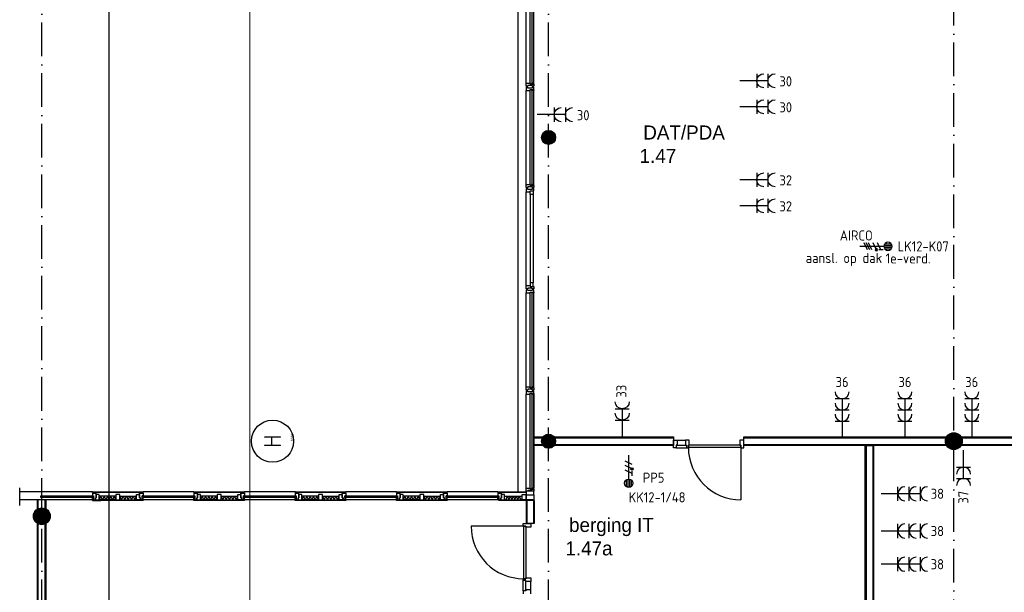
# Model space of a CAD drawing. Header units: millimetres. Extents: x 84333 to 241285, y -2244 to 84291.
# Tile 4 of 74: x 89124 to 106614, y 55089 to 65270. Entities that reach past the tile are written whole.
import ezdxf
from ezdxf.enums import TextEntityAlignment as Align

# ---------------------------------------------------------------- set-up
doc = ezdxf.new("R2010")
doc.units = ezdxf.units.MM
doc.header["$LTSCALE"] = 100
doc.linetypes.add('DASHDOT', pattern=[9, 6, -1.5, 0, -1.5])
doc.layers.get('0').update_dxf_attribs({"linetype": 'CONTINUOUS'})
for name, color, linetype in [('AFDELING', 4, 'CONTINUOUS'), ('AL$7----_STRAMIEN', 1, 'DASHDOT'), ('AL21----_BUITENWAND', 4, 'CONTINUOUS'), ('AL21K---_ISOLATIE', 1, 'CONTINUOUS'), ('AL22----_BINNENWAND', 7, 'CONTINUOUS'), ('AL28----_KONSTRUKTIE', 3, 'CONTINUOUS'), ('AL31----_BUITENKOZ', 7, 'CONTINUOUS'), ('AL32----_BINNENKOZ', 7, 'CONTINUOUS'), ('AL32----_DRAAIRICHTING', 1, 'CONTINUOUS'), ('ALN-----_BLOCKNAAM', 2, 'CONTINUOUS'), ('ALXAA---_GEWBETON', 12, 'CONTINUOUS'), ('ALXOU---_GLAS', 7, 'CONTINUOUS'), ('BOUW', 8, 'CONTINUOUS'), ('EB62203-_ATTRIB', 2, 'CONTINUOUS'), ('EB62209-_ATTRIB', 2, 'CONTINUOUS'), ('EB63103-_ATTRIB', 2, 'CONTINUOUS'), ('EB63104-_ATTRIB', 2, 'CONTINUOUS'), ('EL62203-_KRACHT-WCD230', 3, 'CONTINUOUS'), ('EL62209-_KRACHT-ASP400', 3, 'CONTINUOUS'), ('EL63103-_LICHT-WCD230V', 3, 'CONTINUOUS'), ('EL63104-_LICHT-ASP230V', 3, 'CONTINUOUS'), ('EL6441--_DATACOM', 3, 'CONTINUOUS'), ('LIJN025', 10, 'CONTINUOUS'), ('LIJN050', 90, 'CONTINUOUS'), ('TEKST25', 10, 'CONTINUOUS'), ('TEKST35', 50, 'CONTINUOUS'), ('TEKST50', 90, 'CONTINUOUS')]:
    doc.layers.add(name, color=color, linetype=linetype)
doc.styles.add('1_8', font='ISO', dxfattribs={"height": 1.8})
doc.styles.add('BURO-025', font='BUROFONT.shx', dxfattribs={"height": 250})
doc.styles.add('ISO', font='ISO.shx')
doc.styles.add('NORATT', font='isocp.shx')
doc.styles.add('ROMAND', font='romand')
doc.styles.get("Standard").update_dxf_attribs({"font": 'iso.shx'})
doc.styles.add('TECHNIC', font='technic_.ttf')

# ---------------------------------------------------------------- blocks, each defined once
blk = doc.blocks.new('A0-GE')
at = {"layer": 'LIJN025'}
blk.add_lwpolyline([(1500, 841), (1500, 0), (0, 0), (0, 841)], close=True, dxfattribs=at)
at = {"layer": 'LIJN050', "const_width": 0.2}
blk.add_lwpolyline([(1495, 836), (25, 836), (25, 5), (1495, 5)], close=True, dxfattribs=at)
at = {"layer": 'TEKST25', "style": 'ROMAND', "width": 2.899115}
blk.add_attdef('STATUS', text='', height=2.5, dxfattribs=at).set_placement((1454, 71.5), (1493, 71.5), align=Align.FIT)
at = {"layer": 'TEKST25', "style": 'ISO'}
for tag, p in [('E', (1455.25, 66)), ('NAAM-E', (1466.75, 66)), ('DATUM-E', (1485, 66)), ('D', (1455.25, 61)), ('NAAM-D', (1466.75, 61)), ('DATUM-D', (1485, 61)), ('C', (1455.25, 56)), ('NAAM-C', (1466.75, 56)), ('DATUM-C', (1485, 56)), ('B', (1455.25, 51)), ('NAAM-B', (1466.75, 51)), ('DATUM-B', (1485, 51)), ('A', (1455.25, 46)), ('NAAM-A', (1466.75, 46)), ('DATUM-A', (1485, 46))]:
    blk.add_attdef(tag, text='', height=2.5, dxfattribs=at).set_placement(p, align=Align.CENTER)
for tag, p in [('DATUM', (1332.75, 36.25)), ('SCHAAL', (1368, 36.25)), ('GETEKEND', (1398.25, 36.25)), ('GECONTOL.', (1433, 36.25)), ('FORMAAT', (1463.25, 28.25))]:
    blk.add_attdef(tag, p, '', height=2.5, dxfattribs=at)
at = {"layer": 'TEKST35', "style": 'ISO'}
for tag, p in [('PROJECT', (1334.5, 72.5)), ('PLAATS', (1334.5, 63.5)), ('INSTALLATIE-REGEL1', (1334.5, 52.5)), ('INSTALLATIE-REGEL2', (1334.5, 43.5))]:
    blk.add_attdef(tag, p, '', height=4, dxfattribs=at)
blk.add_attdef('PROJ.NR.', text='', height=4, dxfattribs=at).set_placement((1481, 23), align=Align.CENTER)
at = {"layer": 'TEKST50', "style": 'ISO'}
blk.add_attdef('FILE-NAAM', text='', height=5, dxfattribs=at).set_placement((1473.5, 7.5), align=Align.CENTER)
blk = doc.blocks.new('ES3W2A')
for p, q in [((1.25, 2), (-1.25, 2)), ((0, 2), (0, -3)), ((1.25, 0), (-1.25, 0))]:
    blk.add_line(p, q)
for centre in [(0, 3.25), (0, 1.25)]:
    blk.add_arc(centre, 1.25, 180, 0)
at = {"style": '1_8'}
for tag, flags, p in [('VERMOGEN', 9, (-2.5, 5)), ('GROEP', 8, (0, 5)), ('SCHAK', 8, (2.5, 5)), ('GELIJK', 9, (5, 5)), ('TAL', 8, (2.5, 5)), ('KAST', 9, (7, 5))]:
    blk.add_attdef(tag, text='', height=1.8, rotation=90, dxfattribs=dict(at, flags=flags)).set_placement(p, align=Align.MIDDLE_CENTER)
at = {"style": '1_8', "width": 0.7, "flags": 8}
blk.add_attdef('DOEL', text='', height=1.8, rotation=90, dxfattribs=at).set_placement((-2.5, 5), align=Align.MIDDLE_LEFT)
at = {"style": '1_8', "flags": 9}
blk.add_attdef('M_CODE', text='', height=1.8, dxfattribs=at).set_placement((0, 0), align=Align.MIDDLE_CENTER)
blk = doc.blocks.new('ES2X2')
for p, q in [((-0.45, 1.4), (-0.45, 2.6)), ((-0.15, 1.27), (-0.15, 2.73)), ((0.15, 1.27), (0.15, 2.73)), ((0.45, 1.4), (0.45, 2.6)), ((0, 1.25), (0, -3))]:
    blk.add_line(p, q)
at = {"color": 1}
for p, q in [((-0.72, -0.21), (-0.72, 0.11)), ((-0.64, -0.25), (-0.64, 0.15)), ((-0.6, 1.15), (-0.6, 0.35)), ((-0.6, 0.75), (0.6, 0.15)), ((-0.56, -0.25), (-0.56, 0.15)), ((-0.48, -0.21), (-0.48, 0.11)), ((-0.6, -0.05), (0.6, -0.65)), ((-0.6, -0.85), (0.6, -1.45)), ((-0.6, -1.25), (0.6, -1.85)), ((-0.6, -1.65), (0.6, -2.25))]:
    blk.add_line(p, q, dxfattribs=at)
blk.add_circle((0, 2), 0.75)
blk.add_circle((-0.6, -0.05), 0.2, dxfattribs=at)
at = {"style": '1_8'}
for tag, flags, p in [('VERMOGEN', 9, (-2.5, 4.5)), ('GROEP', 8, (0, 4.5)), ('SCHAK', 8, (2.5, 4.5)), ('KAST', 9, (7, 4.5)), ('DOEL', 8, (-2.5, 1))]:
    blk.add_attdef(tag, text='', height=1.8, rotation=90, dxfattribs=dict(at, flags=flags)).set_placement(p, align=Align.MIDDLE_LEFT)
at = {"style": '1_8', "flags": 8}
blk.add_attdef('TAL', text='', height=1.8, rotation=90, dxfattribs=at).set_placement((2.5, 4.5), align=Align.MIDDLE_CENTER)
at = {"style": '1_8', "flags": 9}
blk.add_attdef('M_CODE', text='', height=1.8, dxfattribs=at).set_placement((0, 0), align=Align.MIDDLE_CENTER)
blk = doc.blocks.new('ES3X2')
for p, q in [((-0.45, 1.4), (-0.45, 2.6)), ((-0.15, 1.27), (-0.15, 2.73)), ((0.15, 1.27), (0.15, 2.73)), ((0.45, 1.4), (0.45, 2.6)), ((0, 1.25), (0, -3))]:
    blk.add_line(p, q)
at = {"color": 210}
for p, q in [((-0.6, 0.65), (-0.6, -0.15)), ((-0.6, 0.25), (0.6, -0.35)), ((-0.72, -0.71), (-0.72, -0.39)), ((-0.64, -0.75), (-0.64, -0.35)), ((-0.6, -0.55), (0.6, -1.15)), ((-0.6, -1.35), (0.6, -1.95)), ((-0.56, -0.75), (-0.56, -0.35)), ((-0.48, -0.71), (-0.48, -0.39))]:
    blk.add_line(p, q, dxfattribs=at)
blk.add_circle((0, 2), 0.75)
blk.add_circle((-0.6, -0.55), 0.2, dxfattribs=at)
at = {"style": '1_8'}
for tag, flags, p in [('VERMOGEN', 9, (-2.5, 4.5)), ('GROEP', 8, (0, 4.5)), ('SCHAK', 8, (2.5, 4.5)), ('KAST', 9, (7, 4.5)), ('DOEL', 8, (-2.5, 1))]:
    blk.add_attdef(tag, text='', height=1.8, rotation=90, dxfattribs=dict(at, flags=flags)).set_placement(p, align=Align.MIDDLE_LEFT)
at = {"style": '1_8', "flags": 8}
blk.add_attdef('TAL', text='', height=1.8, rotation=90, dxfattribs=at).set_placement((2.5, 4.5), align=Align.MIDDLE_CENTER)
at = {"style": '1_8', "flags": 9}
blk.add_attdef('M_CODE', text='', height=1.8, dxfattribs=at).set_placement((0, 0), align=Align.MIDDLE_CENTER)
blk = doc.blocks.new('ES3W3A')
at = {"color": 0}
for p, q in [((1.25, 4), (-1.25, 4)), ((1.25, 4), (-1.25, 4)), ((1.25, 4), (-1.25, 4)), ((1.25, 4), (-1.25, 4)), ((0, 4), (0, -3)), ((0, 4), (0, -3)), ((0, 4), (0, -3)), ((0, 4), (0, -3)), ((1.25, 2), (-1.25, 2)), ((1.25, 2), (-1.25, 2)), ((1.25, 2), (-1.25, 2)), ((1.25, 2), (-1.25, 2)), ((1.25, 0), (-1.25, 0)), ((1.25, 0), (-1.25, 0)), ((1.25, 0), (-1.25, 0)), ((1.25, 0), (-1.25, 0))]:
    blk.add_line(p, q, dxfattribs=at)
for centre in [(0, 5.25), (0, 5.25), (0, 5.25), (0, 5.25), (0, 3.25), (0, 3.25), (0, 3.25), (0, 3.25), (0, 1.25), (0, 1.25), (0, 1.25), (0, 1.25)]:
    blk.add_arc(centre, 1.25, 180, 0, dxfattribs=at)
for tag, style, flags, p in [('VERMOGEN', 'NORATT', 9, (-2.5, 6.5)), ('VERMOGEN', '1_8', 9, (-2.5, 6.5)), ('VERMOGEN', 'NORATT', 9, (-2.5, 6.5)), ('GROEP', 'NORATT', 8, (0, 7)), ('GROEP', '1_8', 8, (0, 7)), ('GROEP', 'NORATT', 8, (0, 7)), ('KAST', 'NORATT', 9, (2.5, 6.5)), ('KAST', '1_8', 9, (2.5, 6.5)), ('KAST', 'NORATT', 9, (2.5, 6.5))]:
    blk.add_attdef(tag, text='', height=1.8, rotation=90, dxfattribs=dict(at, style=style, flags=flags)).set_placement(p, align=Align.MIDDLE)
at = {"style": 'NORATT', "flags": 9}
blk.add_attdef('GELIJK', text='', height=1.8, rotation=90, dxfattribs=at).set_placement((5, 7), align=Align.MIDDLE_CENTER)
blk.add_attdef('GELIJK', text='', height=1.8, rotation=90, dxfattribs=at).set_placement((5, 7), align=Align.MIDDLE_CENTER)
at = {"color": 0, "width": 0.7, "flags": 8}
for tag, style, p in [('SCHAK', 'NORATT', (2.5, 6.625)), ('SCHAK', '1_8', (2.5, 6.625)), ('SCHAK', 'NORATT', (2.5, 6.625)), ('TAL', 'NORATT', (1.5, -1.5)), ('TAL', '1_8', (1.5, -1.5)), ('TAL', 'NORATT', (1.5, -1.5))]:
    blk.add_attdef(tag, text='', height=1.8, rotation=90, dxfattribs=dict(at, style=style)).set_placement(p, align=Align.MIDDLE)
for style in ['NORATT', '1_8', 'NORATT']:
    blk.add_attdef('DOEL', text='', height=1.8, rotation=90, dxfattribs=dict(at, style=style)).set_placement((-2.75, -2.25), align=Align.MIDDLE_LEFT)
at = {"style": 'NORATT', "flags": 9}
blk.add_attdef('M_CODE', text='', height=1.8, dxfattribs=at).set_placement((0, 0), align=Align.MIDDLE_CENTER)
blk.add_attdef('M_CODE', text='', height=1.8, dxfattribs=at).set_placement((0, 0), align=Align.MIDDLE_CENTER)
blk = doc.blocks.new('1010')
at = {"layer": 'AL$7----_STRAMIEN', "color": 7, "linetype": 'Continuous'}
blk.add_circle((0, 750), 750, dxfattribs=at)
at = {"layer": 'AL$7----_STRAMIEN', "color": 3, "linetype": 'Continuous'}
blk.add_attdef('STR-NAAM', text='', height=600, rotation=360, dxfattribs=at).set_placement((0, 750), align=Align.MIDDLE)
at = {"layer": 'ALN-----_BLOCKNAAM', "linetype": 'Continuous'}
blk.add_text('1010', height=100, dxfattribs=at).set_placement((0, 0))
blk = doc.blocks.new('A$C13e6995e')
at = {"layer": 'AL$7----_STRAMIEN', "color": 1}
for p, q in [((5185, 41660), (5185, 79257)), ((14185, 41660), (14185, 79257)), ((21385, 50307), (21385, 79228)), ((5185, 41660), (5185, 78944))]:
    blk.add_line(p, q, dxfattribs=at)
at = {"layer": 'AL21----_BUITENWAND', "color": 8}
blk.add_line((13645, 59121), (13645, 77960), dxfattribs=at)
at = {"layer": 'AL21K---_ISOLATIE', "color": 8, "linetype": 'Continuous'}
for p, q in [((6232, 59040), (6202, 58980)), ((6501, 59040), (6202, 59040)), ((6501, 58980), (6202, 58980)), ((6262, 58980), (6232, 59040)), ((6292, 59040), (6262, 58980)), ((6322, 58980), (6292, 59040)), ((6352, 59040), (6322, 58980)), ((6381, 58980), (6352, 59040)), ((6411, 59040), (6381, 58980)), ((6441, 58980), (6411, 59040)), ((6471, 59040), (6441, 58980)), ((6501, 58980), (6471, 59040)), ((6568, 59040), (6868, 59040)), ((6568, 59040), (6598, 58980)), ((6568, 58980), (6868, 58980)), ((6598, 58980), (6628, 59040)), ((6628, 59040), (6658, 58980)), ((6658, 58980), (6688, 59040)), ((6688, 59040), (6718, 58980)), ((6718, 58980), (6748, 59040)), ((6748, 59040), (6778, 58980)), ((6778, 58980), (6808, 59040)), ((6808, 59040), (6838, 58980)), ((6838, 58980), (6868, 59040)), ((8032, 59040), (8002, 58980)), ((8301, 59040), (8002, 59040)), ((8301, 58980), (8002, 58980)), ((8062, 58980), (8032, 59040)), ((8092, 59040), (8062, 58980)), ((8122, 58980), (8092, 59040)), ((8152, 59040), (8122, 58980)), ((8181, 58980), (8152, 59040)), ((8211, 59040), (8181, 58980)), ((8241, 58980), (8211, 59040)), ((8271, 59040), (8241, 58980)), ((8301, 58980), (8271, 59040)), ((8368, 59040), (8398, 58980)), ((8368, 59040), (8668, 59040)), ((8368, 58980), (8668, 58980)), ((8398, 58980), (8428, 59040)), ((8428, 59040), (8458, 58980)), ((8458, 58980), (8488, 59040)), ((8488, 59040), (8518, 58980)), ((8518, 58980), (8548, 59040)), ((8548, 59040), (8578, 58980)), ((8578, 58980), (8608, 59040)), ((8608, 59040), (8638, 58980)), ((8638, 58980), (8668, 59040)), ((9832, 59040), (9802, 58980)), ((10101, 59040), (9802, 59040)), ((10101, 58980), (9802, 58980)), ((9862, 58980), (9832, 59040)), ((9892, 59040), (9862, 58980)), ((9922, 58980), (9892, 59040)), ((9952, 59040), (9922, 58980)), ((9981, 58980), (9952, 59040)), ((10011, 59040), (9981, 58980)), ((10041, 58980), (10011, 59040)), ((10071, 59040), (10041, 58980)), ((10101, 58980), (10071, 59040)), ((10168, 59040), (10198, 58980)), ((10168, 59040), (10468, 59040)), ((10168, 58980), (10468, 58980)), ((10198, 58980), (10228, 59040)), ((10228, 59040), (10258, 58980)), ((10258, 58980), (10288, 59040)), ((10288, 59040), (10318, 58980)), ((10318, 58980), (10348, 59040)), ((10348, 59040), (10378, 58980)), ((10378, 58980), (10408, 59040)), ((10408, 59040), (10438, 58980)), ((10438, 58980), (10468, 59040)), ((11632, 59040), (11602, 58980)), ((11901, 59040), (11602, 59040)), ((11901, 58980), (11602, 58980)), ((11662, 58980), (11632, 59040)), ((11692, 59040), (11662, 58980)), ((11722, 58980), (11692, 59040)), ((11752, 59040), (11722, 58980)), ((11781, 58980), (11752, 59040)), ((11811, 59040), (11781, 58980)), ((11841, 58980), (11811, 59040)), ((11871, 59040), (11841, 58980)), ((11901, 58980), (11871, 59040)), ((11968, 59040), (11998, 58980)), ((11968, 59040), (12268, 59040)), ((11968, 58980), (12268, 58980)), ((11998, 58980), (12028, 59040)), ((12028, 59040), (12058, 58980)), ((12058, 58980), (12088, 59040)), ((12088, 59040), (12118, 58980)), ((12118, 58980), (12148, 59040)), ((12148, 59040), (12178, 58980)), ((12178, 58980), (12208, 59040)), ((12208, 59040), (12238, 58980)), ((12238, 58980), (12268, 59040)), ((13402, 59040), (13719, 59040)), ((13402, 58980), (13719, 58980)), ((13454, 59040), (13428, 58980)), ((13428, 58980), (13455, 59040)), ((13455, 59040), (13481, 58980)), ((13481, 58980), (13507, 59040)), ((13507, 59040), (13534, 58980)), ((13534, 58980), (13560, 59040)), ((13560, 59040), (13587, 58980)), ((13587, 58980), (13613, 59040)), ((13613, 59040), (13640, 58980)), ((13640, 58980), (13666, 59040)), ((13666, 59040), (13692, 58980)), ((13692, 58980), (13666, 59040))]:
    blk.add_line(p, q, dxfattribs=at)
at = {"layer": 'AL22----_BINNENWAND', "color": 8}
for p, q in [((13925, 60095), (16402, 60095)), ((13925, 59945), (13925, 60095)), ((16402, 60095), (16402, 59945)), ((17653, 60095), (28510, 60095)), ((17653, 59945), (17653, 60095)), ((16402, 59945), (13925, 59945)), ((28510, 59945), (17653, 59945)), ((19810, 47945), (19810, 59945)), ((19810, 59945), (19960, 59945)), ((19960, 59945), (19960, 48095)), ((5107, 48090), (5107, 58967)), ((5257, 58967), (5257, 48090)), ((6085, 58967), (6235, 58967)), ((13785, 58967), (13785, 58560)), ((13935, 58967), (13785, 58967)), ((13935, 58560), (13935, 58967)), ((13785, 58560), (13935, 58560))]:
    blk.add_line(p, q, dxfattribs=at)
at = {"layer": 'AL22----_BINNENWAND', "color": 8, "linetype": 'Continuous'}
for p, q in [((13925, 60080), (16402, 60080)), ((17653, 60080), (28510, 60080)), ((13925, 59960), (16402, 59960)), ((17653, 59960), (28510, 59960)), ((19825, 59945), (19825, 47960)), ((19945, 59945), (19945, 48080)), ((5122, 48090), (5122, 58967)), ((5242, 48090), (5242, 58967)), ((13800, 58967), (13800, 58560)), ((13920, 58967), (13920, 58560))]:
    blk.add_line(p, q, dxfattribs=at)
at = {"layer": 'AL28----_KONSTRUKTIE', "color": 8}
for centre, radius in [((14185, 65420), 125), ((21385, 60020), 150), ((14185, 60020), 125), ((5185, 58685), 150)]:
    blk.add_circle(centre, radius, dxfattribs=at)
at = {"layer": 'AL31----_BUITENKOZ', "color": 8}
for p, q in [((13786, 66385), (13786, 68055)), ((13925, 66385), (13925, 68055)), ((13786, 64585), (13786, 66255)), ((13925, 64585), (13925, 66255)), ((13786, 62785), (13786, 64455)), ((13858, 64405), (13858, 62835)), ((13912, 64405), (13912, 62835)), ((13786, 60985), (13786, 62655)), ((13925, 60985), (13925, 62655)), ((13786, 59186), (13786, 60856)), ((13925, 59186), (13925, 60856)), ((13925, 60855), (13925, 59186)), ((4791, 58875), (4791, 59188)), ((6085, 59121), (4798, 59121)), ((6085, 59121), (6985, 59121)), ((6085, 59109), (6085, 59121)), ((6985, 59121), (6985, 59109)), ((7885, 59121), (6985, 59121)), ((7885, 59109), (7885, 59121)), ((7885, 59121), (8785, 59121)), ((9688, 59121), (8785, 59121)), ((8785, 59121), (8785, 59109)), ((9685, 59109), (9685, 59121)), ((9685, 59121), (10585, 59121)), ((11485, 59121), (10585, 59121)), ((10585, 59121), (10585, 59109)), ((11485, 59109), (11485, 59121)), ((11485, 59121), (12385, 59121)), ((12385, 59121), (12385, 59109)), ((13285, 59121), (12385, 59121)), ((13285, 59109), (13285, 59121)), ((13285, 59121), (13786, 59121)), ((13786, 59130), (13786, 59065)), ((13925, 59130), (13786, 59130)), ((13786, 59121), (13786, 59109)), ((13925, 59065), (13925, 59130)), ((6085, 58980), (4795, 58980)), ((6985, 59109), (6085, 59109)), ((6152, 59094), (6085, 59094)), ((6085, 59094), (6085, 59049)), ((6085, 59049), (6102, 59049)), ((6085, 58980), (6085, 59019)), ((6085, 59019), (6102, 59019)), ((6085, 58980), (6985, 58980)), ((6085, 58965), (6085, 58980)), ((6102, 58980), (6085, 58980)), ((6985, 58965), (6085, 58965)), ((6138, 59109), (6095, 59109)), ((6095, 59109), (6095, 59094)), ((6095, 59094), (6138, 59094)), ((6102, 59049), (6102, 58980)), ((6102, 59019), (6102, 58980)), ((6102, 58980), (6135, 58980)), ((6152, 59015), (6135, 59015)), ((6135, 59015), (6135, 58980)), ((6135, 58980), (6135, 59015)), ((6135, 59015), (6152, 59015)), ((6135, 58980), (6202, 58980)), ((6138, 59094), (6138, 59109)), ((6152, 59015), (6152, 59094)), ((6202, 59070), (6152, 59070)), ((6152, 59070), (6152, 59015)), ((6202, 58980), (6202, 59070)), ((6568, 59070), (6501, 59070)), ((6501, 59070), (6501, 58980)), ((6501, 58980), (6568, 58980)), ((6568, 58980), (6568, 59070)), ((6868, 58980), (6868, 59070)), ((6868, 59070), (6918, 59070)), ((6935, 58980), (6868, 58980)), ((6918, 59015), (6918, 59094)), ((6918, 59094), (6985, 59094)), ((6918, 59070), (6918, 59015)), ((6918, 59015), (6935, 59015)), ((6935, 59015), (6918, 59015)), ((6932, 59094), (6932, 59109)), ((6932, 59109), (6975, 59109)), ((6975, 59094), (6932, 59094)), ((6935, 59015), (6935, 58980)), ((6935, 58980), (6935, 59015)), ((6968, 58980), (6935, 58980)), ((6985, 59049), (6968, 59049)), ((6968, 59049), (6968, 58980)), ((6968, 59019), (6968, 58980)), ((6985, 59019), (6968, 59019)), ((6968, 58980), (6985, 58980)), ((6975, 59109), (6975, 59094)), ((6985, 59094), (6985, 59049)), ((6985, 58980), (6985, 59019)), ((6985, 58980), (6985, 58965)), ((7885, 58980), (6985, 58980)), ((8785, 59109), (7885, 59109)), ((7952, 59094), (7885, 59094)), ((7885, 59094), (7885, 59049)), ((7885, 59049), (7902, 59049)), ((7885, 58980), (7885, 59019)), ((7885, 59019), (7902, 59019)), ((7885, 58965), (7885, 58980)), ((7885, 58980), (8785, 58980)), ((7902, 58980), (7885, 58980)), ((8785, 58965), (7885, 58965)), ((7938, 59109), (7895, 59109)), ((7895, 59109), (7895, 59094)), ((7895, 59094), (7938, 59094)), ((7902, 59049), (7902, 58980)), ((7902, 59019), (7902, 58980)), ((7902, 58980), (7935, 58980)), ((7952, 59015), (7935, 59015)), ((7935, 59015), (7935, 58980)), ((7935, 58980), (7935, 59015)), ((7935, 59015), (7952, 59015)), ((7935, 58980), (8002, 58980)), ((7938, 59094), (7938, 59109)), ((7952, 59015), (7952, 59094)), ((8002, 59070), (7952, 59070)), ((7952, 59070), (7952, 59015)), ((8002, 58980), (8002, 59070)), ((8368, 59070), (8301, 59070)), ((8301, 59070), (8301, 58980)), ((8301, 58980), (8368, 58980)), ((8368, 58980), (8368, 59070)), ((8668, 58980), (8668, 59070)), ((8668, 59070), (8718, 59070)), ((8735, 58980), (8668, 58980)), ((8718, 59015), (8718, 59094)), ((8718, 59094), (8785, 59094)), ((8718, 59070), (8718, 59015)), ((8718, 59015), (8735, 59015)), ((8735, 59015), (8718, 59015)), ((8732, 59094), (8732, 59109)), ((8732, 59109), (8775, 59109)), ((8775, 59094), (8732, 59094)), ((8735, 59015), (8735, 58980)), ((8735, 58980), (8735, 59015)), ((8768, 58980), (8735, 58980)), ((8785, 59049), (8768, 59049)), ((8768, 59049), (8768, 58980)), ((8768, 59019), (8768, 58980)), ((8785, 59019), (8768, 59019)), ((8768, 58980), (8785, 58980)), ((8775, 59109), (8775, 59094)), ((8785, 59094), (8785, 59049)), ((8785, 58980), (8785, 59019)), ((9690, 58980), (8785, 58980)), ((8785, 58980), (8785, 58965)), ((10585, 59109), (9685, 59109)), ((9752, 59094), (9685, 59094)), ((9685, 59094), (9685, 59049)), ((9685, 59049), (9702, 59049)), ((9685, 58980), (9685, 59019)), ((9685, 59019), (9702, 59019)), ((9702, 58980), (9685, 58980)), ((9685, 58965), (9685, 58980)), ((9685, 58980), (10585, 58980)), ((10585, 58965), (9685, 58965)), ((9738, 59109), (9695, 59109)), ((9695, 59109), (9695, 59094)), ((9695, 59094), (9738, 59094)), ((9702, 59049), (9702, 58980)), ((9702, 59019), (9702, 58980)), ((9702, 58980), (9735, 58980)), ((9735, 58980), (9735, 59015)), ((9735, 59015), (9752, 59015)), ((9752, 59015), (9735, 59015)), ((9735, 59015), (9735, 58980)), ((9735, 58980), (9802, 58980)), ((9738, 59094), (9738, 59109)), ((9752, 59015), (9752, 59094)), ((9802, 59070), (9752, 59070)), ((9752, 59070), (9752, 59015)), ((9802, 58980), (9802, 59070)), ((10168, 59070), (10101, 59070)), ((10101, 59070), (10101, 58980)), ((10101, 58980), (10168, 58980)), ((10168, 58980), (10168, 59070)), ((10468, 58980), (10468, 59070)), ((10468, 59070), (10518, 59070)), ((10535, 58980), (10468, 58980)), ((10518, 59015), (10518, 59094)), ((10518, 59094), (10585, 59094)), ((10518, 59070), (10518, 59015)), ((10535, 59015), (10518, 59015)), ((10518, 59015), (10535, 59015)), ((10532, 59094), (10532, 59109)), ((10532, 59109), (10575, 59109)), ((10575, 59094), (10532, 59094)), ((10535, 58980), (10535, 59015)), ((10535, 59015), (10535, 58980)), ((10568, 58980), (10535, 58980)), ((10585, 59049), (10568, 59049)), ((10568, 59049), (10568, 58980)), ((10568, 59019), (10568, 58980)), ((10585, 59019), (10568, 59019)), ((10568, 58980), (10585, 58980)), ((10575, 59109), (10575, 59094)), ((10585, 59094), (10585, 59049)), ((10585, 58980), (10585, 59019)), ((11485, 58980), (10585, 58980)), ((10585, 58980), (10585, 58965)), ((12385, 59109), (11485, 59109)), ((11552, 59094), (11485, 59094)), ((11485, 59094), (11485, 59049)), ((11485, 59049), (11502, 59049)), ((11485, 58980), (11485, 59019)), ((11485, 59019), (11502, 59019)), ((11485, 58965), (11485, 58980)), ((11485, 58980), (12385, 58980)), ((11502, 58980), (11485, 58980)), ((12385, 58965), (11485, 58965)), ((11538, 59109), (11495, 59109)), ((11495, 59109), (11495, 59094)), ((11495, 59094), (11538, 59094)), ((11502, 59049), (11502, 58980)), ((11502, 59019), (11502, 58980)), ((11502, 58980), (11535, 58980)), ((11535, 58980), (11535, 59015)), ((11535, 59015), (11552, 59015)), ((11552, 59015), (11535, 59015)), ((11535, 59015), (11535, 58980)), ((11535, 58980), (11602, 58980)), ((11538, 59094), (11538, 59109)), ((11552, 59015), (11552, 59094)), ((11602, 59070), (11552, 59070)), ((11552, 59070), (11552, 59015)), ((11602, 58980), (11602, 59070)), ((11968, 59070), (11901, 59070)), ((11901, 59070), (11901, 58980)), ((11901, 58980), (11968, 58980)), ((11968, 58980), (11968, 59070)), ((12268, 58980), (12268, 59070)), ((12268, 59070), (12318, 59070)), ((12335, 58980), (12268, 58980)), ((12318, 59015), (12318, 59094)), ((12318, 59094), (12385, 59094)), ((12318, 59070), (12318, 59015)), ((12335, 59015), (12318, 59015)), ((12318, 59015), (12335, 59015)), ((12332, 59094), (12332, 59109)), ((12332, 59109), (12375, 59109)), ((12375, 59094), (12332, 59094)), ((12335, 58980), (12335, 59015)), ((12335, 59015), (12335, 58980)), ((12368, 58980), (12335, 58980)), ((12385, 59049), (12368, 59049)), ((12368, 59049), (12368, 58980)), ((12368, 59019), (12368, 58980)), ((12385, 59019), (12368, 59019)), ((12368, 58980), (12385, 58980)), ((12375, 59109), (12375, 59094)), ((12385, 59094), (12385, 59049)), ((12385, 58980), (12385, 59019)), ((12385, 58980), (12385, 58965)), ((13285, 58980), (12385, 58980)), ((13786, 59109), (13285, 59109)), ((13352, 59094), (13285, 59094)), ((13285, 59094), (13285, 59049)), ((13285, 59049), (13302, 59049)), ((13285, 58980), (13285, 59019)), ((13285, 59019), (13302, 59019)), ((13302, 58980), (13285, 58980)), ((13338, 59109), (13295, 59109)), ((13295, 59109), (13295, 59094)), ((13295, 59094), (13338, 59094)), ((13302, 59049), (13302, 58980)), ((13302, 59019), (13302, 58980)), ((13302, 58965), (13302, 58980)), ((13302, 58980), (13775, 58980)), ((13302, 58980), (13335, 58980)), ((13775, 58965), (13302, 58965)), ((13352, 59015), (13335, 59015)), ((13335, 59015), (13335, 58980)), ((13335, 58980), (13335, 59015)), ((13335, 59015), (13352, 59015)), ((13335, 58980), (13402, 58980)), ((13338, 59094), (13338, 59109)), ((13352, 59015), (13352, 59094)), ((13402, 59070), (13352, 59070)), ((13352, 59070), (13352, 59015)), ((13402, 58980), (13402, 59070)), ((13719, 58980), (13719, 59070)), ((13719, 59070), (13786, 59070)), ((13786, 58980), (13719, 58980)), ((13775, 58980), (13775, 58965)), ((13786, 59070), (13786, 58980)), ((13786, 59065), (13925, 59065)), ((13786, 58980), (13786, 59065)), ((13786, 59065), (13925, 59065)), ((13925, 58980), (13786, 58980)), ((13925, 59065), (13925, 58980)), ((13925, 59056), (13925, 59001))]:
    blk.add_line(p, q, dxfattribs=at)
at = {"layer": 'AL31----_BUITENKOZ', "color": 8, "linetype": 'Continuous'}
for p, q in [((13786, 66348), (13786, 66385)), ((13786, 66385), (13793, 66385)), ((13786, 66329), (13786, 66348)), ((13792, 66329), (13786, 66329)), ((13792, 66311), (13786, 66311)), ((13786, 66311), (13786, 66292)), ((13786, 66292), (13786, 66255)), ((13805, 66329), (13792, 66329)), ((13806, 66311), (13792, 66311)), ((13793, 66385), (13797, 66385)), ((13797, 66385), (13805, 66385)), ((13805, 66385), (13858, 66385)), ((13815, 66329), (13805, 66329)), ((13805, 66329), (13805, 66329)), ((13815, 66311), (13806, 66311)), ((13806, 66311), (13806, 66311)), ((13895, 66343), (13815, 66343)), ((13815, 66343), (13815, 66329)), ((13815, 66297), (13815, 66311)), ((13895, 66297), (13815, 66297)), ((13858, 66385), (13858, 66368)), ((13858, 66368), (13925, 66368)), ((13925, 66385), (13888, 66385)), ((13888, 66385), (13888, 66368)), ((13888, 66368), (13920, 66368)), ((13895, 66329), (13895, 66343)), ((13905, 66329), (13895, 66329)), ((13905, 66311), (13895, 66311)), ((13895, 66311), (13895, 66297)), ((13919, 66329), (13905, 66329)), ((13905, 66329), (13905, 66329)), ((13919, 66311), (13905, 66311)), ((13905, 66311), (13905, 66311)), ((13925, 66329), (13919, 66329)), ((13925, 66311), (13919, 66311)), ((13920, 66368), (13920, 66373)), ((13920, 66373), (13925, 66373)), ((13925, 66373), (13925, 66385)), ((13925, 66368), (13925, 66329)), ((13925, 66272), (13925, 66311)), ((13786, 66255), (13793, 66255)), ((13793, 66255), (13797, 66255)), ((13797, 66255), (13805, 66255)), ((13805, 66255), (13858, 66255)), ((13858, 66255), (13858, 66272)), ((13858, 66272), (13925, 66272)), ((13888, 66272), (13920, 66272)), ((13888, 66255), (13888, 66272)), ((13925, 66255), (13888, 66255)), ((13920, 66272), (13920, 66267)), ((13920, 66267), (13925, 66267)), ((13925, 66267), (13925, 66255)), ((13786, 64548), (13786, 64585)), ((13786, 64585), (13793, 64585)), ((13786, 64529), (13786, 64548)), ((13793, 64585), (13797, 64585)), ((13797, 64585), (13805, 64585)), ((13805, 64585), (13858, 64585)), ((13895, 64543), (13815, 64543)), ((13815, 64543), (13815, 64529)), ((13858, 64585), (13858, 64568)), ((13858, 64568), (13925, 64568)), ((13925, 64585), (13888, 64585)), ((13888, 64585), (13888, 64568)), ((13888, 64568), (13920, 64568)), ((13895, 64529), (13895, 64543)), ((13920, 64568), (13920, 64573)), ((13920, 64573), (13925, 64573)), ((13925, 64573), (13925, 64585)), ((13925, 64568), (13925, 64529)), ((13792, 64529), (13786, 64529)), ((13792, 64511), (13786, 64511)), ((13786, 64511), (13786, 64492)), ((13786, 64492), (13786, 64455)), ((13786, 64455), (13793, 64455)), ((13805, 64529), (13792, 64529)), ((13806, 64511), (13792, 64511)), ((13793, 64455), (13797, 64455)), ((13797, 64455), (13805, 64455)), ((13815, 64529), (13805, 64529)), ((13805, 64529), (13805, 64529)), ((13805, 64455), (13858, 64455)), ((13815, 64511), (13806, 64511)), ((13806, 64511), (13806, 64511)), ((13815, 64497), (13815, 64511)), ((13895, 64497), (13815, 64497)), ((13858, 64455), (13858, 64472)), ((13858, 64472), (13925, 64472)), ((13858, 64472), (13912, 64472)), ((13858, 64405), (13858, 64472)), ((13912, 64405), (13858, 64405)), ((13905, 64529), (13895, 64529)), ((13905, 64511), (13895, 64511)), ((13895, 64511), (13895, 64497)), ((13919, 64529), (13905, 64529)), ((13905, 64529), (13905, 64529)), ((13919, 64511), (13905, 64511)), ((13905, 64511), (13905, 64511)), ((13912, 64472), (13912, 64405)), ((13925, 64529), (13919, 64529)), ((13925, 64511), (13919, 64511)), ((13925, 64472), (13925, 64511)), ((13912, 62835), (13858, 62835)), ((13858, 62835), (13858, 62768)), ((13912, 62768), (13912, 62835)), ((13786, 62748), (13786, 62785)), ((13786, 62785), (13793, 62785)), ((13786, 62729), (13786, 62748)), ((13792, 62729), (13786, 62729)), ((13792, 62711), (13786, 62711)), ((13786, 62711), (13786, 62692)), ((13786, 62692), (13786, 62655)), ((13786, 62655), (13793, 62655)), ((13805, 62729), (13792, 62729)), ((13806, 62711), (13792, 62711)), ((13793, 62785), (13797, 62785)), ((13793, 62655), (13797, 62655)), ((13797, 62785), (13805, 62785)), ((13797, 62655), (13805, 62655)), ((13805, 62785), (13858, 62785)), ((13815, 62729), (13805, 62729)), ((13805, 62729), (13805, 62729)), ((13805, 62655), (13858, 62655)), ((13815, 62711), (13806, 62711)), ((13806, 62711), (13806, 62711)), ((13895, 62743), (13815, 62743)), ((13815, 62743), (13815, 62729)), ((13815, 62697), (13815, 62711)), ((13895, 62697), (13815, 62697)), ((13858, 62785), (13858, 62768)), ((13858, 62768), (13925, 62768)), ((13858, 62768), (13912, 62768)), ((13858, 62655), (13858, 62672)), ((13858, 62672), (13925, 62672)), ((13888, 62672), (13920, 62672)), ((13888, 62655), (13888, 62672)), ((13925, 62655), (13888, 62655)), ((13895, 62729), (13895, 62743)), ((13905, 62729), (13895, 62729)), ((13905, 62711), (13895, 62711)), ((13895, 62711), (13895, 62697)), ((13919, 62729), (13905, 62729)), ((13905, 62729), (13905, 62729)), ((13919, 62711), (13905, 62711)), ((13905, 62711), (13905, 62711)), ((13925, 62729), (13919, 62729)), ((13925, 62711), (13919, 62711)), ((13920, 62672), (13920, 62667)), ((13920, 62667), (13925, 62667)), ((13925, 62768), (13925, 62729)), ((13925, 62672), (13925, 62711)), ((13925, 62667), (13925, 62655)), ((13786, 60948), (13786, 60985)), ((13786, 60985), (13793, 60985)), ((13786, 60929), (13786, 60948)), ((13792, 60929), (13786, 60929)), ((13792, 60912), (13786, 60912)), ((13786, 60912), (13786, 60893)), ((13786, 60893), (13786, 60856)), ((13805, 60929), (13792, 60929)), ((13806, 60912), (13792, 60912)), ((13793, 60985), (13797, 60985)), ((13797, 60985), (13805, 60985)), ((13805, 60985), (13858, 60985)), ((13815, 60929), (13805, 60929)), ((13805, 60929), (13805, 60929)), ((13815, 60912), (13806, 60912)), ((13806, 60912), (13806, 60912)), ((13895, 60943), (13815, 60943)), ((13815, 60943), (13815, 60929)), ((13815, 60898), (13815, 60912)), ((13895, 60898), (13815, 60898)), ((13858, 60985), (13858, 60968)), ((13858, 60968), (13925, 60968)), ((13858, 60856), (13858, 60873)), ((13858, 60873), (13925, 60873)), ((13925, 60985), (13888, 60985)), ((13888, 60985), (13888, 60968)), ((13888, 60968), (13920, 60968)), ((13888, 60873), (13920, 60873)), ((13888, 60856), (13888, 60873)), ((13895, 60929), (13895, 60943)), ((13905, 60929), (13895, 60929)), ((13905, 60912), (13895, 60912)), ((13895, 60912), (13895, 60898)), ((13919, 60929), (13905, 60929)), ((13905, 60929), (13905, 60929)), ((13919, 60912), (13905, 60912)), ((13905, 60912), (13905, 60912)), ((13925, 60929), (13919, 60929)), ((13925, 60912), (13919, 60912)), ((13920, 60968), (13920, 60973)), ((13920, 60973), (13925, 60973)), ((13920, 60873), (13920, 60868)), ((13920, 60868), (13925, 60868)), ((13925, 60973), (13925, 60985)), ((13925, 60968), (13925, 60929)), ((13925, 60873), (13925, 60912)), ((13925, 60868), (13925, 60856)), ((13786, 60856), (13793, 60856)), ((13793, 60856), (13797, 60856)), ((13797, 60856), (13805, 60856)), ((13805, 60856), (13858, 60856)), ((13925, 60856), (13888, 60856)), ((13786, 59149), (13786, 59186)), ((13786, 59186), (13793, 59186)), ((13786, 59130), (13786, 59149)), ((13792, 59130), (13786, 59130)), ((13805, 59130), (13792, 59130)), ((13793, 59186), (13797, 59186)), ((13797, 59186), (13805, 59186)), ((13805, 59186), (13858, 59186)), ((13815, 59130), (13805, 59130)), ((13805, 59130), (13805, 59130)), ((13895, 59144), (13815, 59144)), ((13815, 59144), (13815, 59130)), ((13858, 59186), (13858, 59169)), ((13858, 59169), (13925, 59169)), ((13925, 59186), (13888, 59186)), ((13888, 59186), (13888, 59169)), ((13888, 59169), (13920, 59169)), ((13895, 59130), (13895, 59144)), ((13905, 59130), (13895, 59130)), ((13919, 59130), (13905, 59130)), ((13905, 59130), (13905, 59130)), ((13925, 59130), (13919, 59130)), ((13920, 59169), (13920, 59174)), ((13920, 59174), (13925, 59174)), ((13925, 59174), (13925, 59186)), ((13925, 59169), (13925, 59130))]:
    blk.add_line(p, q, dxfattribs=at)
at = {"layer": 'AL32----_BINNENKOZ', "color": 8}
for p, q in [((16402, 59900), (16402, 60039)), ((16402, 60039), (16469, 60039)), ((16469, 60039), (16619, 60039)), ((16469, 60039), (16469, 59951)), ((16686, 60039), (16619, 60039)), ((16619, 60039), (16619, 59951)), ((16686, 59951), (16686, 60039)), ((17653, 60039), (17586, 60039)), ((17586, 60039), (17586, 59951)), ((17653, 59900), (17653, 60039)), ((16452, 59900), (16402, 59900)), ((16469, 59951), (16452, 59951)), ((16452, 59951), (16452, 59900)), ((16452, 59900), (16636, 59900)), ((16469, 59951), (16619, 59951)), ((16619, 59951), (16636, 59951)), ((16636, 59951), (16636, 59900)), ((16636, 59900), (16669, 59900)), ((16636, 59900), (16669, 59900)), ((16669, 59951), (16669, 59911)), ((17603, 59951), (16669, 59951)), ((16669, 59900), (16669, 59951)), ((16669, 59951), (16686, 59951)), ((16669, 59911), (17603, 59911)), ((17586, 59951), (17603, 59951)), ((17603, 59911), (17603, 59951)), ((17603, 59951), (17603, 59900)), ((17603, 59900), (17653, 59900)), ((13733, 58509), (13733, 58559)), ((13733, 58559), (13872, 58559)), ((13784, 58509), (13733, 58509)), ((13744, 57575), (13744, 58509)), ((13744, 58509), (13784, 58509)), ((13784, 58492), (13784, 58509)), ((13784, 58509), (13784, 57575)), ((13872, 58492), (13784, 58492)), ((13872, 58559), (13872, 58492)), ((13733, 57542), (13733, 57575)), ((13733, 57575), (13784, 57575)), ((13733, 57542), (13733, 57575)), ((13784, 57575), (13744, 57575)), ((13784, 57575), (13784, 57592)), ((13784, 57592), (13872, 57592)), ((13872, 57592), (13872, 57525)), ((13733, 57358), (13733, 57542)), ((13784, 57542), (13733, 57542)), ((13784, 57525), (13784, 57542)), ((13784, 57375), (13784, 57525)), ((13872, 57525), (13784, 57525)), ((13784, 57375), (13784, 57358)), ((13872, 57375), (13784, 57375)), ((13872, 57375), (13872, 57525)), ((13872, 57308), (13872, 57375)), ((13784, 57358), (13733, 57358)), ((13733, 57358), (13733, 57308))]:
    blk.add_line(p, q, dxfattribs=at)
at = {"layer": 'AL32----_DRAAIRICHTING', "color": 8}
for p, q in [((17603, 59911), (17603, 58977)), ((13744, 58509), (12810, 58509))]:
    blk.add_line(p, q, dxfattribs=at)
for centre in [(17603, 59911), (13744, 58509)]:
    blk.add_arc(centre, 934, 180, 270, dxfattribs=at)
at = {"layer": 'ALXAA---_GEWBETON', "color": 8}
for p, q in [((14060, 65416), (14310, 65416)), ((14061, 65436), (14309, 65436)), ((14065, 65456), (14305, 65456)), ((14073, 65476), (14297, 65476)), ((14085, 65496), (14284, 65496)), ((14105, 65516), (14265, 65516)), ((14138, 65536), (14232, 65536)), ((14062, 65396), (14308, 65396)), ((14068, 65376), (14302, 65376)), ((14078, 65356), (14292, 65356)), ((14093, 65336), (14277, 65336)), ((14116, 65316), (14254, 65316)), ((14172, 65296), (14198, 65296)), ((21365, 59871), (21365, 60169)), ((21385, 59870), (21385, 60170)), ((21405, 59871), (21405, 60169)), ((14060, 60016), (14310, 60016)), ((14061, 60036), (14309, 60036)), ((14062, 59996), (14308, 59996)), ((14065, 60056), (14305, 60056)), ((14073, 60076), (14297, 60076)), ((14085, 60096), (14284, 60096)), ((14105, 60116), (14265, 60116)), ((14138, 60136), (14232, 60136)), ((21245, 59966), (21245, 60074)), ((21265, 59930), (21265, 60110)), ((21285, 59908), (21285, 60132)), ((21305, 59893), (21305, 60147)), ((21325, 59883), (21325, 60158)), ((21345, 59875), (21345, 60165)), ((21425, 59875), (21425, 60165)), ((21445, 59883), (21445, 60158)), ((21465, 59893), (21465, 60147)), ((21485, 59908), (21485, 60132)), ((21505, 59930), (21505, 60110)), ((21525, 59966), (21525, 60074)), ((14068, 59976), (14302, 59976)), ((14078, 59956), (14292, 59956)), ((14093, 59936), (14277, 59936)), ((14116, 59916), (14254, 59916)), ((14172, 59896), (14198, 59896)), ((5065, 58595), (5065, 58775)), ((5085, 58573), (5085, 58797)), ((5105, 58558), (5105, 58812)), ((5125, 58548), (5125, 58823)), ((5145, 58540), (5145, 58830)), ((5165, 58536), (5165, 58834)), ((5185, 58535), (5185, 58835)), ((5205, 58536), (5205, 58834)), ((5225, 58540), (5225, 58830)), ((5245, 58548), (5245, 58823)), ((5265, 58558), (5265, 58812)), ((5285, 58573), (5285, 58797)), ((5305, 58595), (5305, 58775)), ((5045, 58631), (5045, 58739)), ((5325, 58631), (5325, 58739))]:
    blk.add_line(p, q, dxfattribs=at)
at = {"layer": 'ALXOU---_GLAS', "color": 8}
for p, q in [((13860, 66370), (13860, 68070)), ((13886, 68070), (13886, 66370)), ((13886, 66370), (13860, 66370)), ((13860, 66270), (13886, 66270)), ((13860, 64570), (13860, 66270)), ((13886, 66270), (13886, 64570)), ((13886, 64570), (13860, 64570)), ((13860, 62670), (13886, 62670)), ((13860, 60970), (13860, 62670)), ((13886, 62670), (13886, 60970)), ((13886, 60970), (13860, 60970)), ((13860, 60871), (13886, 60871)), ((13860, 59171), (13860, 60871)), ((13886, 60871), (13886, 59171)), ((13886, 59171), (13860, 59171)), ((5168, 59019), (5168, 59049)), ((5168, 59049), (6102, 59049)), ((6102, 59019), (5168, 59019)), ((6102, 59049), (6102, 59019)), ((6968, 59019), (6968, 59049)), ((6968, 59049), (7902, 59049)), ((7902, 59019), (6968, 59019)), ((7902, 59049), (7902, 59019)), ((8768, 59019), (8768, 59049)), ((8768, 59049), (9690, 59049)), ((9688, 59019), (8768, 59019)), ((9702, 59049), (9702, 59019)), ((10568, 59019), (10568, 59049)), ((10568, 59049), (11502, 59049)), ((11502, 59019), (10568, 59019)), ((11502, 59049), (11502, 59019)), ((12368, 59019), (12368, 59049)), ((12368, 59049), (13302, 59049)), ((13302, 59019), (12368, 59019)), ((13302, 59049), (13302, 59019))]:
    blk.add_line(p, q, dxfattribs=at)
at = {"layer": 'AL$7----_STRAMIEN', "xscale": 0.5, "yscale": 0.5, "zscale": 0.5, "rotation": 90.00000000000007}
blk.add_blockref('1010', (9657, 60020), dxfattribs=at).add_auto_attribs({'STR-NAAM': 'H'})
at = {"layer": 'AFDELING', "color": 8, "style": 'TECHNIC'}
for p in [(92219, 54468), (58038, 41625), (88108, 41444)]:
    blk.add_attdef('VIDE', text='', height=500, dxfattribs=at).set_placement(p, align=Align.CENTER)
blk.add_attdef('VIDE', text='', height=500, rotation=90, dxfattribs=at).set_placement((75129, 25766), align=Align.CENTER)
at = {"layer": 'BOUW', "style": 'BURO-025'}
for s, p in [('DAT/PDA', (15868, 65383)), ('1.47', (15803, 64966)), ('berging IT', (14550, 58406)), ('1.47a', (14485, 57990))]:
    blk.add_text(s, height=250, dxfattribs=at).set_placement(p)

msp = doc.modelspace()

# ---------------------------------------------------------------- block references
at = {"xscale": 100, "yscale": 100, "zscale": 100}
msp.add_blockref('A0-GE', (90712, 191), dxfattribs=at)
at = {"layer": 'EL62203-_KRACHT-WCD230'}
ref = msp.add_blockref('ES3W3A', (103733, 58129), dxfattribs=dict(at, xscale=100, yscale=100, zscale=100))
ref.add_attrib('GROEP', '36', dxfattribs={"layer": 'EB62203-_ATTRIB', "color": 1, "height": 180, "style": 'NORATT', "flags": 8}).set_placement((103733, 58829), align=Align.MIDDLE)
ref = msp.add_blockref('ES3W3A', (104849, 58129), dxfattribs=dict(at, xscale=100, yscale=100, zscale=100))
ref.add_attrib('GROEP', '36', dxfattribs={"layer": 'EB62203-_ATTRIB', "color": 1, "height": 180, "style": 'NORATT', "flags": 8}).set_placement((104849, 58829), align=Align.MIDDLE)
ref = msp.add_blockref('ES3W3A', (106036, 58129), dxfattribs=dict(at, xscale=100, yscale=100, zscale=100))
ref.add_attrib('GROEP', '36', dxfattribs={"layer": 'EB62203-_ATTRIB', "color": 1, "height": 180, "style": 'NORATT', "flags": 8}).set_placement((106036, 58829), align=Align.MIDDLE)
ref = msp.add_blockref('ES3W3A', (104725, 56841, 1050), dxfattribs=dict(at, xscale=100, yscale=100, zscale=100, rotation=270))
ref.add_attrib('GROEP', '38', dxfattribs={"layer": 'EB62203-_ATTRIB', "color": 1, "height": 180, "style": 'NORATT', "flags": 8}).set_placement((105425, 56841, 1050), align=Align.MIDDLE)
ref = msp.add_blockref('ES3W3A', (104725, 56179, 1050), dxfattribs=dict(at, xscale=100, yscale=100, zscale=100, rotation=270))
ref.add_attrib('GROEP', '38', dxfattribs={"layer": 'EB62203-_ATTRIB', "color": 1, "height": 180, "style": 'NORATT', "flags": 8}).set_placement((105425, 56179, 1050), align=Align.MIDDLE)
ref = msp.add_blockref('ES3W3A', (104725, 55589, 1050), dxfattribs=dict(at, xscale=100, yscale=100, zscale=100, rotation=270))
ref.add_attrib('GROEP', '38', dxfattribs={"layer": 'EB62203-_ATTRIB', "color": 1, "height": 180, "style": 'NORATT', "flags": 8}).set_placement((105425, 55589, 1050), align=Align.MIDDLE)
at = {"layer": 'EL62209-_KRACHT-ASP400'}
ref = msp.add_blockref('ES2X2', (104348, 61240), dxfattribs=dict(at, xscale=-100, yscale=100, zscale=100, rotation=270))
ref.add_attrib('DOEL', 'AIRCO ', dxfattribs={"layer": 'EB62209-_ATTRIB', "color": 1, "height": 180, "style": '1_8', "flags": 8}).set_placement((104381, 61433), align=Align.MIDDLE_RIGHT)
ref.add_attrib('GROEP', 'LK12-K07', dxfattribs={"layer": 'EB62209-_ATTRIB', "color": 1, "height": 180, "style": '1_8', "flags": 8}).set_placement((105628, 61239), align=Align.MIDDLE_RIGHT)
ref.add_attrib('SCHAK', 'aansl. op dak', dxfattribs={"layer": 'EB62209-_ATTRIB', "color": 1, "height": 180, "style": '1_8', "flags": 8}).set_placement((104445, 61033), align=Align.MIDDLE_RIGHT)
ref.add_attrib('M_CODE', '1e-verd.', dxfattribs={"layer": 'EB62209-_ATTRIB', "color": 1, "height": 180, "style": '1_8', "flags": 8}).set_placement((104905, 61025), align=Align.MIDDLE_CENTER)
at = {"layer": 'EL63103-_LICHT-WCD230V'}
ref = msp.add_blockref('ES3W2A', (102216, 64184), dxfattribs=dict(at, xscale=-100, yscale=100, zscale=100, rotation=270))
ref.add_attrib('GROEP', '30', dxfattribs={"layer": 'EB63103-_ATTRIB', "color": 1, "height": 180, "style": 'NORATT', "flags": 8}).set_placement((102844, 64174), align=Align.MIDDLE_RIGHT)
ref = msp.add_blockref('ES3W2A', (102216, 63722), dxfattribs=dict(at, xscale=-100, yscale=100, zscale=100, rotation=270))
ref.add_attrib('GROEP', '30', dxfattribs={"layer": 'EB63103-_ATTRIB', "color": 1, "height": 180, "style": 'NORATT', "flags": 8}).set_placement((102844, 63712), align=Align.MIDDLE_RIGHT)
ref = msp.add_blockref('ES3W2A', (98618, 63581), dxfattribs=dict(at, xscale=-100, yscale=100, zscale=100, rotation=270))
ref.add_attrib('GROEP', '30', dxfattribs={"layer": 'EB63103-_ATTRIB', "color": 1, "height": 180, "style": '1_8', "flags": 8}).set_placement((99246, 63571), align=Align.MIDDLE_RIGHT)
ref = msp.add_blockref('ES3W2A', (102216, 62422), dxfattribs=dict(at, xscale=-100, yscale=100, zscale=100, rotation=270))
ref.add_attrib('GROEP', '32', dxfattribs={"layer": 'EB63103-_ATTRIB', "color": 1, "height": 180, "style": '1_8', "flags": 8}).set_placement((102844, 62413), align=Align.MIDDLE_RIGHT)
ref = msp.add_blockref('ES3W2A', (102216, 61960), dxfattribs=dict(at, xscale=-100, yscale=100, zscale=100, rotation=270))
ref.add_attrib('GROEP', '32', dxfattribs={"layer": 'EB63103-_ATTRIB', "color": 1, "height": 180, "style": '1_8', "flags": 8}).set_placement((102844, 61951), align=Align.MIDDLE_RIGHT)
ref = msp.add_blockref('ES3W2A', (99827, 58151), dxfattribs=dict(at, xscale=-100, yscale=100, zscale=100))
ref.add_attrib('GROEP', '33', dxfattribs={"layer": 'EB63103-_ATTRIB', "color": 1, "height": 180, "rotation": 90, "style": '1_8', "flags": 8}).set_placement((99812, 58778), align=Align.MIDDLE_RIGHT)
ref = msp.add_blockref('ES3W2A', (105891, 57314), dxfattribs=dict(at, xscale=100, yscale=100, zscale=100, rotation=180))
ref.add_attrib('GROEP', '37', dxfattribs={"layer": 'EB63103-_ATTRIB', "color": 1, "height": 180, "rotation": 90, "style": '1_8', "flags": 8}).set_placement((105886, 56893), align=Align.MIDDLE_RIGHT)
at = {"layer": 'EL63104-_LICHT-ASP230V'}
ref = msp.add_blockref('ES3X2', (99942, 57228), dxfattribs=dict(at, xscale=100, yscale=100, zscale=100, rotation=180))
ref.add_attrib('DOEL', 'PP5', dxfattribs={"layer": 'EB63104-_ATTRIB', "color": 1, "height": 180, "style": '1_8', "flags": 8}).set_placement((100192, 57128), align=Align.MIDDLE_LEFT)
ref.add_attrib('GROEP', 'KK12-1/48', dxfattribs={"layer": 'EB63104-_ATTRIB', "color": 1, "height": 180, "style": '1_8', "flags": 8}).set_placement((99942, 56778), align=Align.MIDDLE_LEFT)
at = {"layer": 'EL6441--_DATACOM'}
msp.add_blockref('A$C13e6995e', (84333, -2244), dxfattribs=at)

doc.saveas('drawing.dxf')
